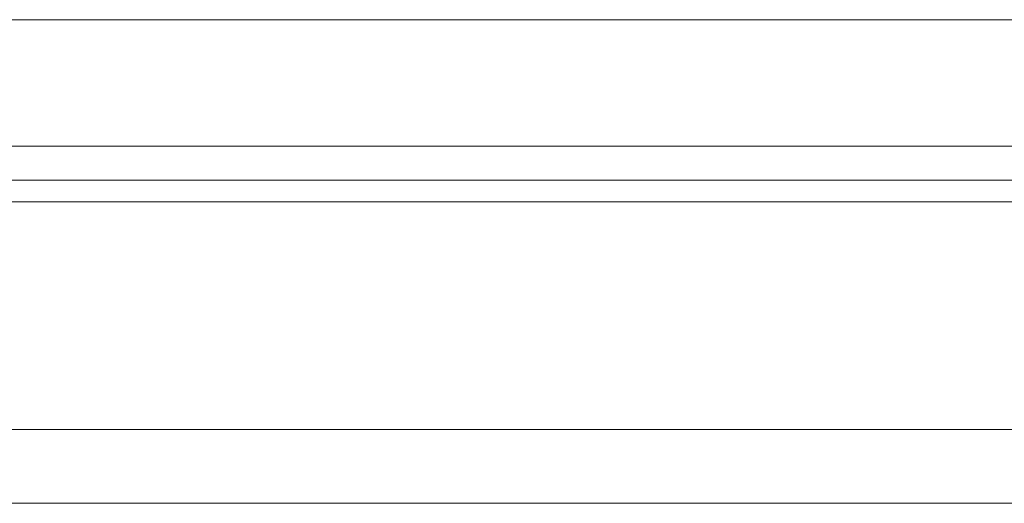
# Model space of a CAD drawing. Header units: millimetres. Extents: x 300 to 586, y 283 to 388.
# Tile 37 of 53: x 523 to 539, y 301 to 309. Entities that reach past the tile are written whole.
import ezdxf

# ---------------------------------------------------------------- set-up
doc = ezdxf.new("R2010")
doc.units = ezdxf.units.MM
doc.layers.add('OUT', color=3, linetype='Continuous')

msp = doc.modelspace()

# ---------------------------------------------------------------- linework, layer by layer
at = {"layer": 'OUT', "color": 0, "linetype": 'Continuous', "lineweight": 15}
for p, q in [((546.355, 309.192), (487.355, 309.192)), ((546.355, 307.142), (487.355, 307.142)), ((581.356, 306.589), (462.413, 306.589)), ((581.356, 306.235), (462.359, 306.235)), ((581.356, 302.542), (461.237, 302.542)), ((581.356, 301.342), (415.355, 301.342))]:
    msp.add_line(p, q, dxfattribs=at)

doc.saveas('drawing.dxf')
